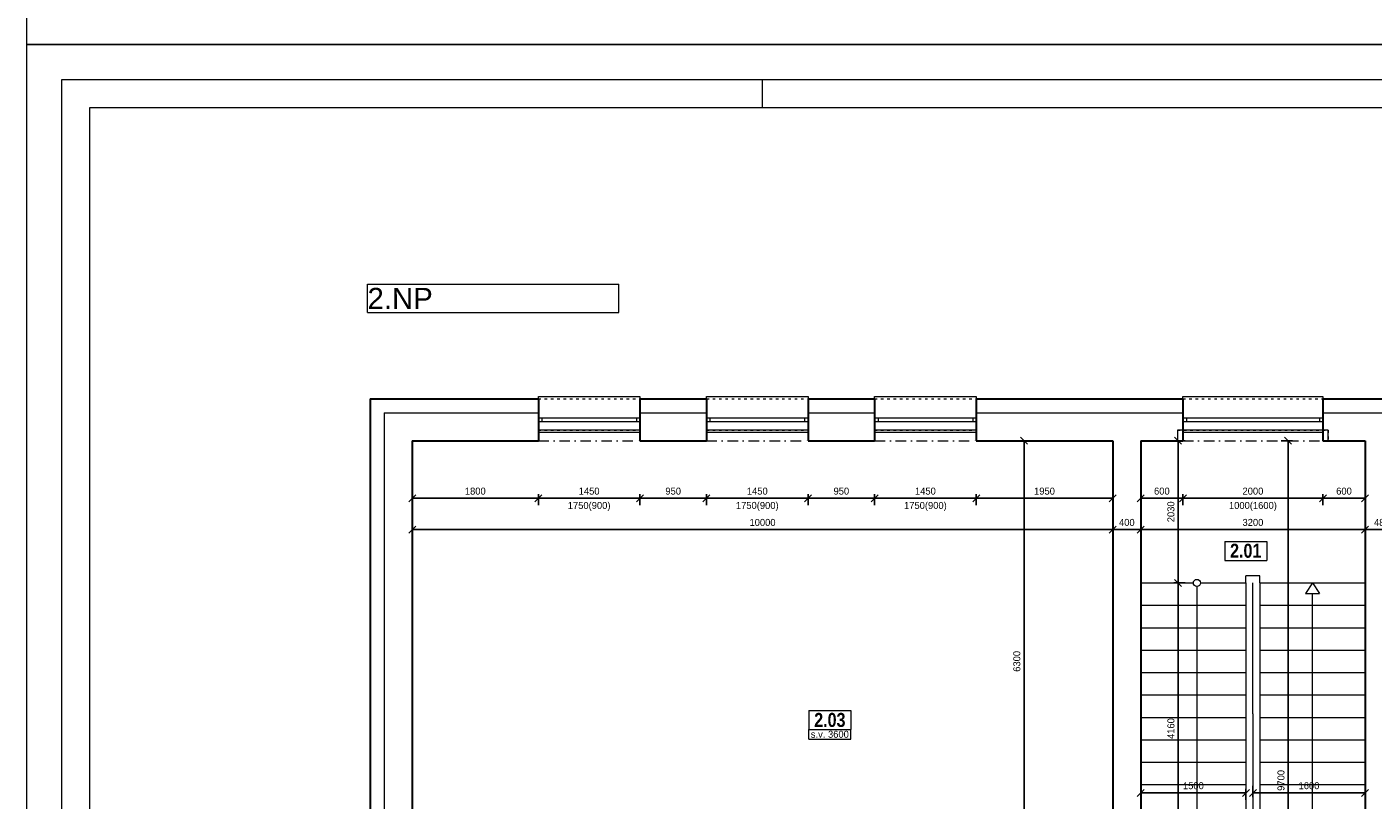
# Model space of a CAD drawing. Header units: millimetres. Extents: x -65956 to 5894746, y -14679 to 163521.
# Tile 52 of 89: x -350 to 18865, y 4232 to 15271. Entities that reach past the tile are written whole.
import ezdxf

# ---------------------------------------------------------------- set-up
doc = ezdxf.new("R2010")
doc.units = ezdxf.units.MM
doc.linetypes.add('ACAD_ISO03W100', pattern=[30, 12, -18])
doc.linetypes.add('ČERCHOVANÁ', pattern=[1, 0.5, -0.25, 0, -0.25])
doc.layers.get('0').update_dxf_attribs({"lineweight": 5})
doc.layers.get('Defpoints').update_dxf_attribs({"color": 2, "lineweight": 30})
doc.layers.add('- pomocna', color=232, linetype='Continuous', lineweight=0, plot=False)
doc.layers.add('- pomocná oramovanie', color=245, linetype='Continuous', lineweight=0, plot=False)
for name, color, linetype, lineweight in [('- popis', 7, 'Continuous', 0), ('H popisky', 30, 'Continuous', 25), ('H stavba', 82, 'Continuous', 30), ('KOTY', 51, 'Continuous', 5), ('m_popis', 7, 'Continuous', 0), ('otvor', 163, 'Continuous', 5), ('Tbč stavba', 4, 'ČERCHOVANÁ', 0), ('Tč stavba', 7, 'ACAD_ISO03W100', 5)]:
    doc.layers.add(name, color=color, linetype=linetype, lineweight=lineweight)
doc.styles.add('1-100_te_2mm_200', font='technic_.ttf', dxfattribs={"height": 200})
doc.styles.add('1-20_ce_5mm_100', font='GOTHIC.TTF', dxfattribs={"height": 100})
doc.styles.add('1-50_ce_2mm_100', font='GOTHIC.TTF', dxfattribs={"height": 100})
doc.styles.add('ARIAL', font='arial.ttf')
doc.dimstyles.new('technic_1-100', dxfattribs={"dimtxt": 200, "dimasz": 240, "dimexe": 300, "dimexo": 200, "dimgap": 100, "dimtad": 1, "dimdec": 1, "dimrnd": 0.5, "dimtxsty": '1-100_te_2mm_200', "dimblk": 'OBLIQUE', "dimcen": 2.5, "dimclrd": 256, "dimclrt": 256, "dimadec": 0, "dimazin": 0, "dimtfac": 1, "dimtdec": 1, "dimtix": 1, "dimtmove": 1, "dimatfit": 3, "dimldrblk": 'OBLIQUE', "dimfxl": 400, "dimfxlon": 1, "dimarcsym": 0})

# ---------------------------------------------------------------- blocks, each defined once
blk = doc.blocks.new('_Oblique')
at = {"color": 0, "linetype": 'ByBlock', "lineweight": -2}
blk.add_line((-0.5, -0.5), (0.5, 0.5), dxfattribs=at)
blk = doc.blocks.new('*D150')
at = {"layer": 'Defpoints', "color": 0, "transparency": 16777216}
for p in [(5150, 9363), (6950, 9363), (6950, 8541)]:
    blk.add_point(p, dxfattribs=at)
at = {"layer": 'KOTY', "color": 0, "lineweight": -2, "transparency": 16777216}
for p, q in [((5150, 8601), (5150, 8441)), ((6950, 8601), (6950, 8441))]:
    blk.add_line(p, q, dxfattribs=at)
at = {"layer": 'KOTY', "lineweight": -2, "transparency": 16777216}
blk.add_line((5150, 8541), (6950, 8541), dxfattribs=at)
at = {"layer": 'KOTY', "lineweight": -2, "transparency": 16777216, "xscale": 100, "yscale": 100, "zscale": 100, "rotation": 180}
blk.add_blockref('_Oblique', (5150, 8541), dxfattribs=at)
at = {"layer": 'KOTY', "lineweight": -2, "transparency": 16777216, "xscale": 100, "yscale": 100, "zscale": 100}
blk.add_blockref('_Oblique', (6950, 8541), dxfattribs=at)
at = {"layer": 'KOTY', "transparency": 16777216, "insert": (6050, 8643), "char_height": 100, "attachment_point": 5, "style": '1-20_ce_5mm_100'}
blk.add_mtext('1800', dxfattribs=at)
blk = doc.blocks.new('*D151')
at = {"layer": 'Defpoints', "color": 0, "transparency": 16777216}
for p in [(6950, 9363), (8400, 9363), (8400, 8541)]:
    blk.add_point(p, dxfattribs=at)
at = {"layer": 'KOTY', "color": 0, "lineweight": -2, "transparency": 16777216}
for p, q in [((6950, 8601), (6950, 8441)), ((8400, 8601), (8400, 8441))]:
    blk.add_line(p, q, dxfattribs=at)
at = {"layer": 'KOTY', "lineweight": -2, "transparency": 16777216}
blk.add_line((6950, 8541), (8400, 8541), dxfattribs=at)
at = {"layer": 'KOTY', "lineweight": -2, "transparency": 16777216, "xscale": 100, "yscale": 100, "zscale": 100, "rotation": 180}
blk.add_blockref('_Oblique', (6950, 8541), dxfattribs=at)
at = {"layer": 'KOTY', "lineweight": -2, "transparency": 16777216, "xscale": 100, "yscale": 100, "zscale": 100}
blk.add_blockref('_Oblique', (8400, 8541), dxfattribs=at)
at = {"layer": 'KOTY', "transparency": 16777216, "char_height": 100, "attachment_point": 5, "style": '1-20_ce_5mm_100'}
for s, insert in [('1450', (7675, 8643)), ('1750(900)', (7675, 8424))]:
    blk.add_mtext(s, dxfattribs=dict(at, insert=insert))
blk = doc.blocks.new('*D152')
at = {"layer": 'Defpoints', "color": 0, "transparency": 16777216}
for p in [(8400, 9363), (9350, 9363), (9350, 8541)]:
    blk.add_point(p, dxfattribs=at)
at = {"layer": 'KOTY', "color": 0, "lineweight": -2, "transparency": 16777216}
for p, q in [((8400, 8601), (8400, 8441)), ((9350, 8601), (9350, 8441))]:
    blk.add_line(p, q, dxfattribs=at)
at = {"layer": 'KOTY', "lineweight": -2, "transparency": 16777216}
blk.add_line((8400, 8541), (9350, 8541), dxfattribs=at)
at = {"layer": 'KOTY', "lineweight": -2, "transparency": 16777216, "xscale": 100, "yscale": 100, "zscale": 100, "rotation": 180}
blk.add_blockref('_Oblique', (8400, 8541), dxfattribs=at)
at = {"layer": 'KOTY', "lineweight": -2, "transparency": 16777216, "xscale": 100, "yscale": 100, "zscale": 100}
blk.add_blockref('_Oblique', (9350, 8541), dxfattribs=at)
at = {"layer": 'KOTY', "transparency": 16777216, "insert": (8875, 8643), "char_height": 100, "attachment_point": 5, "style": '1-20_ce_5mm_100'}
blk.add_mtext('950', dxfattribs=at)
blk = doc.blocks.new('*D153')
at = {"layer": 'Defpoints', "color": 0, "transparency": 16777216}
for p in [(9350, 9363), (10800, 9363), (10800, 8541)]:
    blk.add_point(p, dxfattribs=at)
at = {"layer": 'KOTY', "color": 0, "lineweight": -2, "transparency": 16777216}
for p, q in [((9350, 8601), (9350, 8441)), ((10800, 8601), (10800, 8441))]:
    blk.add_line(p, q, dxfattribs=at)
at = {"layer": 'KOTY', "lineweight": -2, "transparency": 16777216}
blk.add_line((9350, 8541), (10800, 8541), dxfattribs=at)
at = {"layer": 'KOTY', "lineweight": -2, "transparency": 16777216, "xscale": 100, "yscale": 100, "zscale": 100, "rotation": 180}
blk.add_blockref('_Oblique', (9350, 8541), dxfattribs=at)
at = {"layer": 'KOTY', "lineweight": -2, "transparency": 16777216, "xscale": 100, "yscale": 100, "zscale": 100}
blk.add_blockref('_Oblique', (10800, 8541), dxfattribs=at)
at = {"layer": 'KOTY', "transparency": 16777216, "char_height": 100, "attachment_point": 5, "style": '1-20_ce_5mm_100'}
for s, insert in [('1450', (10075, 8643)), ('1750(900)', (10075, 8424))]:
    blk.add_mtext(s, dxfattribs=dict(at, insert=insert))
blk = doc.blocks.new('*D154')
at = {"layer": 'Defpoints', "color": 0, "transparency": 16777216}
for p in [(10800, 9363), (11750, 9363), (11750, 8541)]:
    blk.add_point(p, dxfattribs=at)
at = {"layer": 'KOTY', "color": 0, "lineweight": -2, "transparency": 16777216}
for p, q in [((10800, 8601), (10800, 8441)), ((11750, 8601), (11750, 8441))]:
    blk.add_line(p, q, dxfattribs=at)
at = {"layer": 'KOTY', "lineweight": -2, "transparency": 16777216}
blk.add_line((10800, 8541), (11750, 8541), dxfattribs=at)
at = {"layer": 'KOTY', "lineweight": -2, "transparency": 16777216, "xscale": 100, "yscale": 100, "zscale": 100, "rotation": 180}
blk.add_blockref('_Oblique', (10800, 8541), dxfattribs=at)
at = {"layer": 'KOTY', "lineweight": -2, "transparency": 16777216, "xscale": 100, "yscale": 100, "zscale": 100}
blk.add_blockref('_Oblique', (11750, 8541), dxfattribs=at)
at = {"layer": 'KOTY', "transparency": 16777216, "insert": (11275, 8643), "char_height": 100, "attachment_point": 5, "style": '1-20_ce_5mm_100'}
blk.add_mtext('950', dxfattribs=at)
blk = doc.blocks.new('*D155')
at = {"layer": 'Defpoints', "color": 0, "transparency": 16777216}
for p in [(11750, 9363), (13200, 9363), (13200, 8541)]:
    blk.add_point(p, dxfattribs=at)
at = {"layer": 'KOTY', "color": 0, "lineweight": -2, "transparency": 16777216}
for p, q in [((11750, 8601), (11750, 8441)), ((13200, 8601), (13200, 8441))]:
    blk.add_line(p, q, dxfattribs=at)
at = {"layer": 'KOTY', "lineweight": -2, "transparency": 16777216}
blk.add_line((11750, 8541), (13200, 8541), dxfattribs=at)
at = {"layer": 'KOTY', "lineweight": -2, "transparency": 16777216, "xscale": 100, "yscale": 100, "zscale": 100, "rotation": 180}
blk.add_blockref('_Oblique', (11750, 8541), dxfattribs=at)
at = {"layer": 'KOTY', "lineweight": -2, "transparency": 16777216, "xscale": 100, "yscale": 100, "zscale": 100}
blk.add_blockref('_Oblique', (13200, 8541), dxfattribs=at)
at = {"layer": 'KOTY', "transparency": 16777216, "char_height": 100, "attachment_point": 5, "style": '1-20_ce_5mm_100'}
for s, insert in [('1450', (12475, 8643)), ('1750(900)', (12475, 8424))]:
    blk.add_mtext(s, dxfattribs=dict(at, insert=insert))
blk = doc.blocks.new('*D156')
at = {"layer": 'Defpoints', "color": 0, "transparency": 16777216}
for p in [(13200, 9363), (15150, 9363), (15150, 8541)]:
    blk.add_point(p, dxfattribs=at)
at = {"layer": 'KOTY', "color": 0, "lineweight": -2, "transparency": 16777216}
for p, q in [((13200, 8601), (13200, 8441)), ((15150, 8601), (15150, 8441))]:
    blk.add_line(p, q, dxfattribs=at)
at = {"layer": 'KOTY', "lineweight": -2, "transparency": 16777216}
blk.add_line((13200, 8541), (15150, 8541), dxfattribs=at)
at = {"layer": 'KOTY', "lineweight": -2, "transparency": 16777216, "xscale": 100, "yscale": 100, "zscale": 100, "rotation": 180}
blk.add_blockref('_Oblique', (13200, 8541), dxfattribs=at)
at = {"layer": 'KOTY', "lineweight": -2, "transparency": 16777216, "xscale": 100, "yscale": 100, "zscale": 100}
blk.add_blockref('_Oblique', (15150, 8541), dxfattribs=at)
at = {"layer": 'KOTY', "transparency": 16777216, "insert": (14175, 8643), "char_height": 100, "attachment_point": 5, "style": '1-20_ce_5mm_100'}
blk.add_mtext('1950', dxfattribs=at)
blk = doc.blocks.new('*D157')
at = {"layer": 'Defpoints', "color": 0, "transparency": 16777216}
for p in [(5150, 9363), (15150, 9363), (15150, 8094)]:
    blk.add_point(p, dxfattribs=at)
at = {"layer": 'KOTY', "color": 0, "lineweight": -2, "transparency": 16777216}
for p, q in [((5150, 8154), (5150, 7994)), ((15150, 8154), (15150, 7994))]:
    blk.add_line(p, q, dxfattribs=at)
at = {"layer": 'KOTY', "lineweight": -2, "transparency": 16777216}
blk.add_line((5150, 8094), (15150, 8094), dxfattribs=at)
at = {"layer": 'KOTY', "lineweight": -2, "transparency": 16777216, "xscale": 100, "yscale": 100, "zscale": 100, "rotation": 180}
blk.add_blockref('_Oblique', (5150, 8094), dxfattribs=at)
at = {"layer": 'KOTY', "lineweight": -2, "transparency": 16777216, "xscale": 100, "yscale": 100, "zscale": 100}
blk.add_blockref('_Oblique', (15150, 8094), dxfattribs=at)
at = {"layer": 'KOTY', "transparency": 16777216, "insert": (10150, 8196), "char_height": 100, "attachment_point": 5, "style": '1-20_ce_5mm_100'}
blk.add_mtext('10000', dxfattribs=at)
blk = doc.blocks.new('*D163')
at = {"layer": 'Defpoints', "color": 0, "transparency": 16777216}
for p in [(13883, 9363), (15150, 9363), (15150, 3063)]:
    blk.add_point(p, dxfattribs=at)
at = {"layer": 'KOTY', "color": 0, "lineweight": -2, "transparency": 16777216}
for p, q in [((13943, 9363), (13783, 9363)), ((13943, 3063), (13783, 3063))]:
    blk.add_line(p, q, dxfattribs=at)
at = {"layer": 'KOTY', "lineweight": -2, "transparency": 16777216}
blk.add_line((13883, 3063), (13883, 9363), dxfattribs=at)
at = {"layer": 'KOTY', "lineweight": -2, "transparency": 16777216, "xscale": 100, "yscale": 100, "zscale": 100}
for p, rotation in [((13883, 9363), 90), ((13883, 3063), 270)]:
    blk.add_blockref('_Oblique', p, dxfattribs=dict(at, rotation=rotation))
at = {"layer": 'KOTY', "transparency": 16777216, "insert": (13780, 6213), "char_height": 100, "attachment_point": 5, "rotation": 90, "style": '1-20_ce_5mm_100'}
blk.add_mtext('6300', dxfattribs=at)
blk = doc.blocks.new('*D230')
at = {"layer": 'Defpoints', "color": 0, "transparency": 16777216}
for p in [(15150, 9363), (15550, 9363), (15150, 8094)]:
    blk.add_point(p, dxfattribs=at)
at = {"layer": 'KOTY', "color": 0, "lineweight": -2, "transparency": 16777216}
for p, q in [((15150, 8154), (15150, 7994)), ((15550, 8154), (15550, 7994))]:
    blk.add_line(p, q, dxfattribs=at)
at = {"layer": 'KOTY', "lineweight": -2, "transparency": 16777216}
blk.add_line((15550, 8094), (15150, 8094), dxfattribs=at)
at = {"layer": 'KOTY', "lineweight": -2, "transparency": 16777216, "xscale": 100, "yscale": 100, "zscale": 100, "rotation": 180}
blk.add_blockref('_Oblique', (15150, 8094), dxfattribs=at)
at = {"layer": 'KOTY', "lineweight": -2, "transparency": 16777216, "xscale": 100, "yscale": 100, "zscale": 100}
blk.add_blockref('_Oblique', (15550, 8094), dxfattribs=at)
at = {"layer": 'KOTY', "transparency": 16777216, "insert": (15350, 8196), "char_height": 100, "attachment_point": 5, "style": '1-20_ce_5mm_100'}
blk.add_mtext('400', dxfattribs=at)
blk = doc.blocks.new('*D9')
at = {"layer": 'Defpoints', "color": 0, "transparency": 16777216}
for p in [(15550, 9363), (18750, 9363), (18750, 8094)]:
    blk.add_point(p, dxfattribs=at)
at = {"layer": 'KOTY', "color": 0, "lineweight": -2, "transparency": 16777216}
for p, q in [((15550, 8154), (15550, 7994)), ((18750, 8154), (18750, 7994))]:
    blk.add_line(p, q, dxfattribs=at)
at = {"layer": 'KOTY', "lineweight": -2, "transparency": 16777216}
blk.add_line((15550, 8094), (18750, 8094), dxfattribs=at)
at = {"layer": 'KOTY', "lineweight": -2, "transparency": 16777216, "xscale": 100, "yscale": 100, "zscale": 100, "rotation": 180}
blk.add_blockref('_Oblique', (15550, 8094), dxfattribs=at)
at = {"layer": 'KOTY', "lineweight": -2, "transparency": 16777216, "xscale": 100, "yscale": 100, "zscale": 100}
blk.add_blockref('_Oblique', (18750, 8094), dxfattribs=at)
at = {"layer": 'KOTY', "transparency": 16777216, "insert": (17150, 8196), "char_height": 100, "attachment_point": 5, "style": '1-20_ce_5mm_100'}
blk.add_mtext('3200', dxfattribs=at)
blk = doc.blocks.new('*D231')
at = {"layer": 'Defpoints', "color": 0, "transparency": 16777216}
for p in [(18750, 9363), (19230, 9363), (18750, 8094)]:
    blk.add_point(p, dxfattribs=at)
at = {"layer": 'KOTY', "color": 0, "lineweight": -2, "transparency": 16777216}
for p, q in [((18750, 8154), (18750, 7994)), ((19230, 8154), (19230, 7994))]:
    blk.add_line(p, q, dxfattribs=at)
at = {"layer": 'KOTY', "lineweight": -2, "transparency": 16777216}
blk.add_line((19230, 8094), (18750, 8094), dxfattribs=at)
at = {"layer": 'KOTY', "lineweight": -2, "transparency": 16777216, "xscale": 100, "yscale": 100, "zscale": 100, "rotation": 180}
blk.add_blockref('_Oblique', (18750, 8094), dxfattribs=at)
at = {"layer": 'KOTY', "lineweight": -2, "transparency": 16777216, "xscale": 100, "yscale": 100, "zscale": 100}
blk.add_blockref('_Oblique', (19230, 8094), dxfattribs=at)
at = {"layer": 'KOTY', "transparency": 16777216, "insert": (18990, 8196), "char_height": 100, "attachment_point": 5, "style": '1-20_ce_5mm_100'}
blk.add_mtext('480', dxfattribs=at)
blk = doc.blocks.new('*D232')
at = {"layer": 'Defpoints', "color": 0, "transparency": 16777216}
for p in [(15550, 9363), (17050, 5461), (17050, 4335)]:
    blk.add_point(p, dxfattribs=at)
at = {"layer": 'KOTY', "color": 0, "lineweight": -2, "transparency": 16777216}
for p, q in [((15550, 4395), (15550, 4235)), ((17050, 4395), (17050, 4235))]:
    blk.add_line(p, q, dxfattribs=at)
at = {"layer": 'KOTY', "lineweight": -2, "transparency": 16777216}
blk.add_line((15550, 4335), (17050, 4335), dxfattribs=at)
at = {"layer": 'KOTY', "lineweight": -2, "transparency": 16777216, "xscale": 100, "yscale": 100, "zscale": 100, "rotation": 180}
blk.add_blockref('_Oblique', (15550, 4335), dxfattribs=at)
at = {"layer": 'KOTY', "lineweight": -2, "transparency": 16777216, "xscale": 100, "yscale": 100, "zscale": 100}
blk.add_blockref('_Oblique', (17050, 4335), dxfattribs=at)
at = {"layer": 'KOTY', "transparency": 16777216, "insert": (16300, 4437), "char_height": 100, "attachment_point": 5, "style": '1-20_ce_5mm_100'}
blk.add_mtext('1500', dxfattribs=at)
blk = doc.blocks.new('*D250')
at = {"layer": 'Defpoints', "color": 0, "transparency": 16777216}
for p in [(15550, 9363), (16150, 9363), (16150, 8541)]:
    blk.add_point(p, dxfattribs=at)
at = {"layer": 'KOTY', "color": 0, "lineweight": -2, "transparency": 16777216}
for p, q in [((15550, 8601), (15550, 8441)), ((16150, 8601), (16150, 8441))]:
    blk.add_line(p, q, dxfattribs=at)
at = {"layer": 'KOTY', "lineweight": -2, "transparency": 16777216}
blk.add_line((15550, 8541), (16150, 8541), dxfattribs=at)
at = {"layer": 'KOTY', "lineweight": -2, "transparency": 16777216, "xscale": 100, "yscale": 100, "zscale": 100, "rotation": 180}
blk.add_blockref('_Oblique', (15550, 8541), dxfattribs=at)
at = {"layer": 'KOTY', "lineweight": -2, "transparency": 16777216, "xscale": 100, "yscale": 100, "zscale": 100}
blk.add_blockref('_Oblique', (16150, 8541), dxfattribs=at)
at = {"layer": 'KOTY', "transparency": 16777216, "insert": (15850, 8643), "char_height": 100, "attachment_point": 5, "style": '1-20_ce_5mm_100'}
blk.add_mtext('600', dxfattribs=at)
blk = doc.blocks.new('*D251')
at = {"layer": 'Defpoints', "color": 0, "transparency": 16777216}
for p in [(16150, 9363), (18150, 9363), (18150, 8541)]:
    blk.add_point(p, dxfattribs=at)
at = {"layer": 'KOTY', "color": 0, "lineweight": -2, "transparency": 16777216}
for p, q in [((16150, 8601), (16150, 8441)), ((18150, 8601), (18150, 8441))]:
    blk.add_line(p, q, dxfattribs=at)
at = {"layer": 'KOTY', "lineweight": -2, "transparency": 16777216}
blk.add_line((16150, 8541), (18150, 8541), dxfattribs=at)
at = {"layer": 'KOTY', "lineweight": -2, "transparency": 16777216, "xscale": 100, "yscale": 100, "zscale": 100, "rotation": 180}
blk.add_blockref('_Oblique', (16150, 8541), dxfattribs=at)
at = {"layer": 'KOTY', "lineweight": -2, "transparency": 16777216, "xscale": 100, "yscale": 100, "zscale": 100}
blk.add_blockref('_Oblique', (18150, 8541), dxfattribs=at)
at = {"layer": 'KOTY', "transparency": 16777216, "char_height": 100, "attachment_point": 5, "style": '1-20_ce_5mm_100'}
for s, insert in [('2000', (17150, 8643)), ('1000(1600)', (17150, 8424))]:
    blk.add_mtext(s, dxfattribs=dict(at, insert=insert))
blk = doc.blocks.new('*D252')
at = {"layer": 'Defpoints', "color": 0, "transparency": 16777216}
for p in [(18150, 9363), (18750, 9363), (18750, 8541)]:
    blk.add_point(p, dxfattribs=at)
at = {"layer": 'KOTY', "color": 0, "lineweight": -2, "transparency": 16777216}
for p, q in [((18150, 8601), (18150, 8441)), ((18750, 8601), (18750, 8441))]:
    blk.add_line(p, q, dxfattribs=at)
at = {"layer": 'KOTY', "lineweight": -2, "transparency": 16777216}
blk.add_line((18150, 8541), (18750, 8541), dxfattribs=at)
at = {"layer": 'KOTY', "lineweight": -2, "transparency": 16777216, "xscale": 100, "yscale": 100, "zscale": 100, "rotation": 180}
blk.add_blockref('_Oblique', (18150, 8541), dxfattribs=at)
at = {"layer": 'KOTY', "lineweight": -2, "transparency": 16777216, "xscale": 100, "yscale": 100, "zscale": 100}
blk.add_blockref('_Oblique', (18750, 8541), dxfattribs=at)
at = {"layer": 'KOTY', "transparency": 16777216, "insert": (18450, 8643), "char_height": 100, "attachment_point": 5, "style": '1-20_ce_5mm_100'}
blk.add_mtext('600', dxfattribs=at)
blk = doc.blocks.new('*D253')
at = {"layer": 'Defpoints', "color": 0, "transparency": 16777216}
for p in [(15550, 9363), (15550, 7333), (16082, 7333)]:
    blk.add_point(p, dxfattribs=at)
at = {"layer": 'KOTY', "color": 0, "lineweight": -2, "transparency": 16777216}
for p, q in [((16022, 9363), (16182, 9363)), ((16022, 7333), (16182, 7333))]:
    blk.add_line(p, q, dxfattribs=at)
at = {"layer": 'KOTY', "lineweight": -2, "transparency": 16777216}
blk.add_line((16082, 9363), (16082, 7333), dxfattribs=at)
at = {"layer": 'KOTY', "lineweight": -2, "transparency": 16777216, "xscale": 100, "yscale": 100, "zscale": 100}
for p, rotation in [((16082, 9363), 90), ((16082, 7333), 270)]:
    blk.add_blockref('_Oblique', p, dxfattribs=dict(at, rotation=rotation))
at = {"layer": 'KOTY', "transparency": 16777216, "insert": (15980, 8348), "char_height": 100, "attachment_point": 5, "rotation": 90, "style": '1-20_ce_5mm_100'}
blk.add_mtext('2030', dxfattribs=at)
blk = doc.blocks.new('*D254')
at = {"layer": 'Defpoints', "color": 0, "transparency": 16777216}
for p in [(17150, 4335), (17150, 3173), (18750, 3173)]:
    blk.add_point(p, dxfattribs=at)
at = {"layer": 'KOTY', "color": 0, "lineweight": -2, "transparency": 16777216}
for p, q in [((17150, 4275), (17150, 4435)), ((18750, 4275), (18750, 4435))]:
    blk.add_line(p, q, dxfattribs=at)
at = {"layer": 'KOTY', "lineweight": -2, "transparency": 16777216}
blk.add_line((18750, 4335), (17150, 4335), dxfattribs=at)
at = {"layer": 'KOTY', "lineweight": -2, "transparency": 16777216, "xscale": 100, "yscale": 100, "zscale": 100, "rotation": 180}
blk.add_blockref('_Oblique', (17150, 4335), dxfattribs=at)
at = {"layer": 'KOTY', "lineweight": -2, "transparency": 16777216, "xscale": 100, "yscale": 100, "zscale": 100}
blk.add_blockref('_Oblique', (18750, 4335), dxfattribs=at)
at = {"layer": 'KOTY', "transparency": 16777216, "insert": (17950, 4437), "char_height": 100, "attachment_point": 5, "style": '1-20_ce_5mm_100'}
blk.add_mtext('1600', dxfattribs=at)
blk = doc.blocks.new('*D255')
at = {"layer": 'Defpoints', "color": 0, "transparency": 16777216}
for p in [(15550, 7333), (16082, 3173), (17050, 3173)]:
    blk.add_point(p, dxfattribs=at)
at = {"layer": 'KOTY', "color": 0, "lineweight": -2, "transparency": 16777216}
for p, q in [((16022, 7333), (16182, 7333)), ((16142, 3173), (15982, 3173))]:
    blk.add_line(p, q, dxfattribs=at)
at = {"layer": 'KOTY', "lineweight": -2, "transparency": 16777216}
blk.add_line((16082, 7333), (16082, 3173), dxfattribs=at)
at = {"layer": 'KOTY', "lineweight": -2, "transparency": 16777216, "xscale": 100, "yscale": 100, "zscale": 100}
for p, rotation in [((16082, 7333), 90), ((16082, 3173), 270)]:
    blk.add_blockref('_Oblique', p, dxfattribs=dict(at, rotation=rotation))
at = {"layer": 'KOTY', "transparency": 16777216, "insert": (15980, 5253), "char_height": 100, "attachment_point": 5, "rotation": 90, "style": '1-20_ce_5mm_100'}
blk.add_mtext('4160', dxfattribs=at)
blk = doc.blocks.new('*D257')
at = {"layer": 'Defpoints', "color": 0, "transparency": 16777216}
for p in [(18750, 9363), (17653, -337), (18750, -337)]:
    blk.add_point(p, dxfattribs=at)
at = {"layer": 'KOTY', "color": 0, "lineweight": -2, "transparency": 16777216}
for p, q in [((17713, 9363), (17553, 9363)), ((17713, -337), (17553, -337))]:
    blk.add_line(p, q, dxfattribs=at)
at = {"layer": 'KOTY', "lineweight": -2, "transparency": 16777216}
blk.add_line((17653, 9363), (17653, -337), dxfattribs=at)
at = {"layer": 'KOTY', "lineweight": -2, "transparency": 16777216, "xscale": 100, "yscale": 100, "zscale": 100}
for p, rotation in [((17653, 9363), 90), ((17653, -337), 270)]:
    blk.add_blockref('_Oblique', p, dxfattribs=dict(at, rotation=rotation))
at = {"layer": 'KOTY', "transparency": 16777216, "insert": (17551, 4513), "char_height": 100, "attachment_point": 5, "rotation": 90, "style": '1-20_ce_5mm_100'}
blk.add_mtext('9700', dxfattribs=at)
blk = doc.blocks.new('*T25')
at = {"layer": 'Defpoints', "color": 8, "linetype": 'ByBlock', "lineweight": 0, "transparency": 16777216}
for p, q in [((0, 0), (600, 0)), ((0, 0), (0, -271)), ((600, 0), (600, -271)), ((0, -271), (600, -271))]:
    blk.add_line(p, q, dxfattribs=at)
at = {"layer": 'H popisky', "color": 0, "transparency": 16777216, "insert": (300, -135), "char_height": 200, "width": 596, "attachment_point": 5, "style": '1-50_ce_2mm_100'}
blk.add_mtext('{\\fTechnicLite|b1|i0|c2|p2;\\C256;2.01}', dxfattribs=at)
blk = doc.blocks.new('*T27')
at = {"layer": 'Defpoints', "color": 8, "linetype": 'ByBlock', "lineweight": 0, "transparency": 16777216}
for p, q in [((0, 0), (600, 0)), ((0, 0), (0, -271)), ((600, 0), (600, -271)), ((0, -271), (600, -271))]:
    blk.add_line(p, q, dxfattribs=at)
at = {"layer": 'H popisky', "color": 0, "transparency": 16777216, "insert": (300, -135), "char_height": 200, "width": 596, "attachment_point": 5, "style": '1-50_ce_2mm_100'}
blk.add_mtext('{\\fTechnicLite|b1|i0|c2|p2;\\C256;2.03}', dxfattribs=at)
blk = doc.blocks.new('*T327')
at = {"layer": 'Defpoints', "color": 8, "linetype": 'ByBlock', "lineweight": 0, "transparency": 16777216}
for p, q in [((0, 137), (600, 137)), ((0, 0), (0, 137)), ((0, 0), (600, 0)), ((600, 0), (600, 137))]:
    blk.add_line(p, q, dxfattribs=at)
at = {"layer": 'm_popis', "color": 0, "transparency": 16777216, "insert": (300, 69), "char_height": 100, "width": 596, "attachment_point": 5, "style": '1-50_ce_2mm_100'}
blk.add_mtext('s.v. 3600', dxfattribs=at)
blk = doc.blocks.new('cxyvyxcvcx')
at = {"layer": '- pomocná oramovanie'}
for points in [[(-136218, -52983), (-178218, -52983), (-178218, -23283), (-136218, -23283)], [(-137118, -52083), (-177318, -52083), (-177318, -24183), (-137118, -24183)]]:
    blk.add_lwpolyline(points, close=True, dxfattribs=at)
blk.add_line((-167718, -24183), (-167718, -23783))
blk.add_lwpolyline([(-136718, -52483), (-177718, -52483), (-177718, -23783), (-136718, -23783)], close=True)
blk = doc.blocks.new('*T1161')
at = {"layer": 'Defpoints', "color": 8, "linetype": 'ByBlock', "lineweight": 0, "transparency": 16777216}
for p, q in [((0, 403), (3587, 403)), ((0, 0), (0, 403)), ((3587, 0), (3587, 403)), ((0, 0), (3587, 0))]:
    blk.add_line(p, q, dxfattribs=at)
at = {"layer": '- popis', "color": 0, "transparency": 16777216, "insert": (2, 202), "char_height": 300, "width": 3583.9, "attachment_point": 4, "style": 'ARIAL'}
blk.add_mtext('{\\fArial|b0|i0|c238|p34;\\C256;2.NP}', dxfattribs=at)

msp = doc.modelspace()

# ---------------------------------------------------------------- linework, layer by layer
at = {"layer": '- pomocna'}
for points in [[(5150.1, 3063.33), (15150.1, 3063.33), (15150.1, 9363.33), (13200.1, 9363.33), (13200.1, 9513.33), (11750.1, 9513.33), (11750.1, 9363.33), (10800.1, 9363.33), (10800.1, 9513.33), (9350.1, 9513.33), (9350.1, 9363.33), (8400.1, 9363.33), (8400.1, 9513.33), (6950.1, 9513.33), (6950.1, 9363.33), (5150.1, 9363.33), (5150.1, 3063.33)], [(15550.1, 3173.33), (18750.1, 3173.33), (18750.1, 9363.33), (18225.1, 9363.33), (18225.1, 9513.33), (16075.1, 9513.33), (16075.1, 9363.33), (15550.1, 9363.33), (15550.1, 3173.33)]]:
    msp.add_lwpolyline(points, dxfattribs=at)
at = {"linetype": 'Continuous'}
for p, q in [((4750.1, 9763.33), (4750.1, 2463.33)), ((4750.1, 9763.33), (6950.1, 9763.33)), ((8400.1, 9763.33), (9350.1, 9763.33)), ((10800.1, 9763.33), (11750.1, 9763.33)), ((13200.1, 9763.33), (16150.1, 9763.33)), ((18150.1, 9763.33), (20530.1, 9763.33)), ((15550.1, 7333.33), (16300.1, 7333.33)), ((16400.1, 7333.33), (17050.1, 7333.33)), ((17250.1, 7333.33), (17250.1, 3173.33)), ((18000.1, 7333.33), (17900.1, 7183.33)), ((18000.1, 7333.33), (18100.1, 7183.33)), ((15550.1, 7013.33), (17050.1, 7013.33)), ((17250.1, 7013.33), (18750.1, 7013.33)), ((15550.1, 6693.33), (17050.1, 6693.33)), ((17250.1, 6693.33), (18750.1, 6693.33)), ((15550.1, 6373.33), (17050.1, 6373.33)), ((17250.1, 6373.33), (18750.1, 6373.33)), ((15550.1, 6053.33), (17050.1, 6053.33)), ((17250.1, 6053.33), (18750.1, 6053.33)), ((15550.1, 5733.33), (17050.1, 5733.33)), ((17250.1, 5733.33), (18750.1, 5733.33)), ((15550.1, 5413.33), (17050.1, 5413.33)), ((17150.1, 5461.33), (17150.1, 3093.33)), ((17250.1, 5413.33), (18750.1, 5413.33)), ((15550.1, 5093.33), (17050.1, 5093.33)), ((17250.1, 5093.33), (18750.1, 5093.33)), ((15550.1, 4773.33), (17050.1, 4773.33)), ((17250.1, 4773.33), (18750.1, 4773.33)), ((15550.1, 4453.33), (17050.1, 4453.33)), ((17250.1, 4453.33), (18750.1, 4453.33))]:
    msp.add_line(p, q, dxfattribs=at)
for p, q in [((17250.1, 7433.33), (17050.1, 7433.33)), ((17050.1, 7333.33), (17050.1, 7433.33)), ((17050.1, 7333.33), (17050.1, 3093.33)), ((17150.1, 5461.33), (17150.1, 7333.33)), ((17250.1, 7333.33), (17250.1, 7433.33)), ((17250.1, 7333.33), (18750.1, 7333.33)), ((16350.1, 7283.33), (16350.1, 3323.33)), ((17900.1, 7183.33), (18100.1, 7183.33)), ((18000.1, 5648.33), (18000.1, 7183.33)), ((18000.1, 7183.33), (18000.1, 7183.33)), ((18000.1, 3173.33), (18000.1, 5648.33))]:
    msp.add_line(p, q)
msp.add_circle((16350.1, 7333.33), 50)
at = {"layer": 'H stavba'}
for p, q in [((4550.1, 9963.33), (4550.1, 2463.33)), ((4550.1, 9963.33), (6950.1, 9963.33)), ((6950.1, 9963.33), (6950.1, 9363.33)), ((8400.1, 9963.33), (8400.1, 9363.33)), ((8400.1, 9963.33), (9350.1, 9963.33)), ((9350.1, 9963.33), (9350.1, 9363.33)), ((10800.1, 9963.33), (10800.1, 9363.33)), ((10800.1, 9963.33), (11750.1, 9963.33)), ((11750.1, 9963.33), (11750.1, 9363.33)), ((13200.1, 9963.33), (13200.1, 9363.33)), ((13200.1, 9963.33), (16150.1, 9963.33)), ((16150.1, 9963.33), (16150.1, 9363.33)), ((18150.1, 9963.33), (20530.1, 9963.33)), ((18150.1, 9963.33), (18150.1, 9363.33)), ((5150.1, 9363.33), (5150.1, 3063.33)), ((5150.1, 9363.33), (6950.1, 9363.33)), ((8400.1, 9363.33), (9350.1, 9363.33)), ((10800.1, 9363.33), (11750.1, 9363.33)), ((13200.1, 9363.33), (15150.1, 9363.33)), ((15150.1, 9363.33), (15150.1, 3063.33)), ((15550.1, 9363.33), (16150.1, 9363.33)), ((15550.1, 9363.33), (15550.1, 3063.33)), ((18150.1, 9363.33), (18750.1, 9363.33)), ((18750.1, 9363.33), (18750.1, 1713.33))]:
    msp.add_line(p, q, dxfattribs=at)
at = {"layer": 'otvor'}
for p, q in [((8400.1, 9683.33), (6950.1, 9683.33)), ((8400.1, 9633.33), (6950.1, 9633.33)), ((7000.1, 9683.33), (7000.1, 9633.33)), ((8350.1, 9683.33), (8350.1, 9633.33)), ((10800.1, 9683.33), (9350.1, 9683.33)), ((10800.1, 9633.33), (9350.1, 9633.33)), ((9400.1, 9683.33), (9400.1, 9633.33)), ((10750.1, 9683.33), (10750.1, 9633.33)), ((13200.1, 9683.33), (11750.1, 9683.33)), ((13200.1, 9633.33), (11750.1, 9633.33)), ((11800.1, 9683.33), (11800.1, 9633.33)), ((13150.1, 9683.33), (13150.1, 9633.33)), ((18150.1, 9683.33), (16150.1, 9683.33)), ((18150.1, 9633.33), (16150.1, 9633.33)), ((16200.1, 9683.33), (16200.1, 9633.33)), ((18100.1, 9683.33), (18100.1, 9633.33)), ((6950.1, 9483.33), (8400.1, 9483.33)), ((9350.1, 9483.33), (10800.1, 9483.33)), ((11750.1, 9483.33), (13200.1, 9483.33)), ((16150.1, 9483.33), (18150.1, 9483.33))]:
    msp.add_line(p, q, dxfattribs=at)
for points in [[(6950.1, 9963.33), (6950.1, 9993.33), (8400.1, 9993.33), (8400.1, 9963.33)], [(9350.1, 9963.33), (9350.1, 9993.33), (10800.1, 9993.33), (10800.1, 9963.33)], [(11750.1, 9963.33), (11750.1, 9993.33), (13200.1, 9993.33), (13200.1, 9963.33)], [(16150.1, 9963.33), (16150.1, 9993.33), (18150.1, 9993.33), (18150.1, 9963.33)]]:
    msp.add_lwpolyline(points, dxfattribs=at)
at = {"layer": 'Tbč stavba', "ltscale": 300}
for p, q in [((6950.1, 9363.33), (8400.1, 9363.33)), ((9350.1, 9363.33), (10800.1, 9363.33)), ((11750.1, 9363.33), (13200.1, 9363.33)), ((16150.1, 9363.33), (18150.1, 9363.33))]:
    msp.add_line(p, q, dxfattribs=at)
at = {"layer": 'Tč stavba', "ltscale": 3}
for p, q in [((6950.1, 9963.33), (8400.1, 9963.33)), ((9350.1, 9963.33), (10800.1, 9963.33)), ((11750.1, 9963.33), (13200.1, 9963.33)), ((16150.1, 9963.33), (18150.1, 9963.33)), ((6950.1, 9513.33), (8400.1, 9513.33)), ((9350.1, 9513.33), (10800.1, 9513.33)), ((11750.1, 9513.33), (13200.1, 9513.33)), ((16075.1, 9513.33), (18225.1, 9513.33)), ((16075.1, 9513.33), (16075.1, 9363.33)), ((18225.1, 9513.33), (18225.1, 9363.33))]:
    msp.add_line(p, q, dxfattribs=at)

# ---------------------------------------------------------------- block references
for name, p in [('cxyvyxcvcx', (177868.41, 68004.75)), ('cxyvyxcvcx', (177868.41, 38304.75)), ('*T1161', (4509.75, 11193.61)), ('*T25', (16747.4, 7925.77)), ('*T27', (10810.87, 5510.01)), ('*T327', (10810.87, 5102.01))]:
    msp.add_blockref(name, p)

# ---------------------------------------------------------------- dimensions: what is measured, and where the dimension line sits
at = {"layer": 'KOTY'}
for base, p1, p2, picture, middle in [((6950.1, 8540.73), (5150.1, 9363.33), (6950.1, 9363.33), '*D150', (6050.1, 8643.25)), ((15150.1, 8093.75), (5150.1, 9363.33), (15150.1, 9363.33), '*D157', (10150.1, 8196.27)), ((9350.1, 8540.73), (8400.1, 9363.33), (9350.1, 9363.33), '*D152', (8875.1, 8643.25)), ((11750.1, 8540.73), (10800.1, 9363.33), (11750.1, 9363.33), '*D154', (11275.1, 8643.25)), ((15150.1, 8540.73), (13200.1, 9363.33), (15150.1, 9363.33), '*D156', (14175.1, 8643.25)), ((15150.1, 8093.75), (15550.1, 9363.33), (15150.1, 9363.33), '*D230', (15350.1, 8196.27)), ((18750.1, 8093.75), (15550.1, 9363.33), (18750.1, 9363.33), '*D9', (17150.1, 8196.27)), ((17050.1, 4334.98), (15550.1, 9363.33), (17050.1, 5461.33), '*D232', (16300.1, 4437.5)), ((16150.1, 8540.73), (15550.1, 9363.33), (16150.1, 9363.33), '*D250', (15850.1, 8643.25)), ((18750.1, 8540.73), (18150.1, 9363.33), (18750.1, 9363.33), '*D252', (18450.1, 8643.25)), ((18750.1, 8093.75), (19230.1, 9363.33), (18750.1, 9363.33), '*D231', (18990.1, 8196.27)), ((17150.1, 4334.98), (18750.1, 3173.33), (17150.1, 3173.33), '*D254', (17950.1, 4437.5))]:
    dim = msp.add_linear_dim(base=base, p1=p1, p2=p2, dimstyle='technic_1-100', override={"dimtxt": 100, "dimasz": 100, "dimexe": 100, "dimgap": 50, "dimtxsty": '1-20_ce_5mm_100', "dimfxl": 60}, dxfattribs=at)
    dim.commit()
    dim.dimension.update_dxf_attribs({"geometry": picture, "text_midpoint": middle})
for base, p1, p2, text, picture, middle in [((8400.1, 8540.73), (6950.1, 9363.33), (8400.1, 9363.33), '<>\\X 1750(900)', '*D151', (7675.1, 8540.73)), ((10800.1, 8540.73), (9350.1, 9363.33), (10800.1, 9363.33), '<>\\X 1750(900)', '*D153', (10075.1, 8540.73)), ((13200.1, 8540.73), (11750.1, 9363.33), (13200.1, 9363.33), '<>\\X 1750(900)', '*D155', (12475.1, 8540.73)), ((18150.1, 8540.73), (16150.1, 9363.33), (18150.1, 9363.33), '<>\\X 1000(1600)', '*D251', (17150.1, 8540.73))]:
    dim = msp.add_linear_dim(base=base, p1=p1, p2=p2, text=text, dimstyle='technic_1-100', override={"dimtxt": 100, "dimasz": 100, "dimexe": 100, "dimgap": 50, "dimtxsty": '1-20_ce_5mm_100', "dimfxl": 60}, dxfattribs=at)
    dim.commit()
    dim.dimension.update_dxf_attribs({"geometry": picture, "text_midpoint": middle})
for base, p1, p2, picture, middle in [((13882.56, 9363.33), (15150.1, 3063.33), (15150.1, 9363.33), '*D163', (13780.05, 6213.33)), ((16082.13, 7333.33), (15550.1, 9363.33), (15550.1, 7333.33), '*D253', (15979.61, 8348.33)), ((17653.3, -336.67), (18750.1, 9363.33), (18750.1, -336.67), '*D257', (17550.78, 4513.33)), ((16082.13, 3173.33), (15550.1, 7333.33), (17050.1, 3173.33), '*D255', (15979.61, 5253.33))]:
    dim = msp.add_linear_dim(base=base, p1=p1, p2=p2, angle=90, dimstyle='technic_1-100', override={"dimtxt": 100, "dimasz": 100, "dimexe": 100, "dimgap": 50, "dimtxsty": '1-20_ce_5mm_100', "dimfxl": 60}, dxfattribs=at)
    dim.commit()
    dim.dimension.update_dxf_attribs({"geometry": picture, "text_midpoint": middle})

doc.saveas('drawing.dxf')
